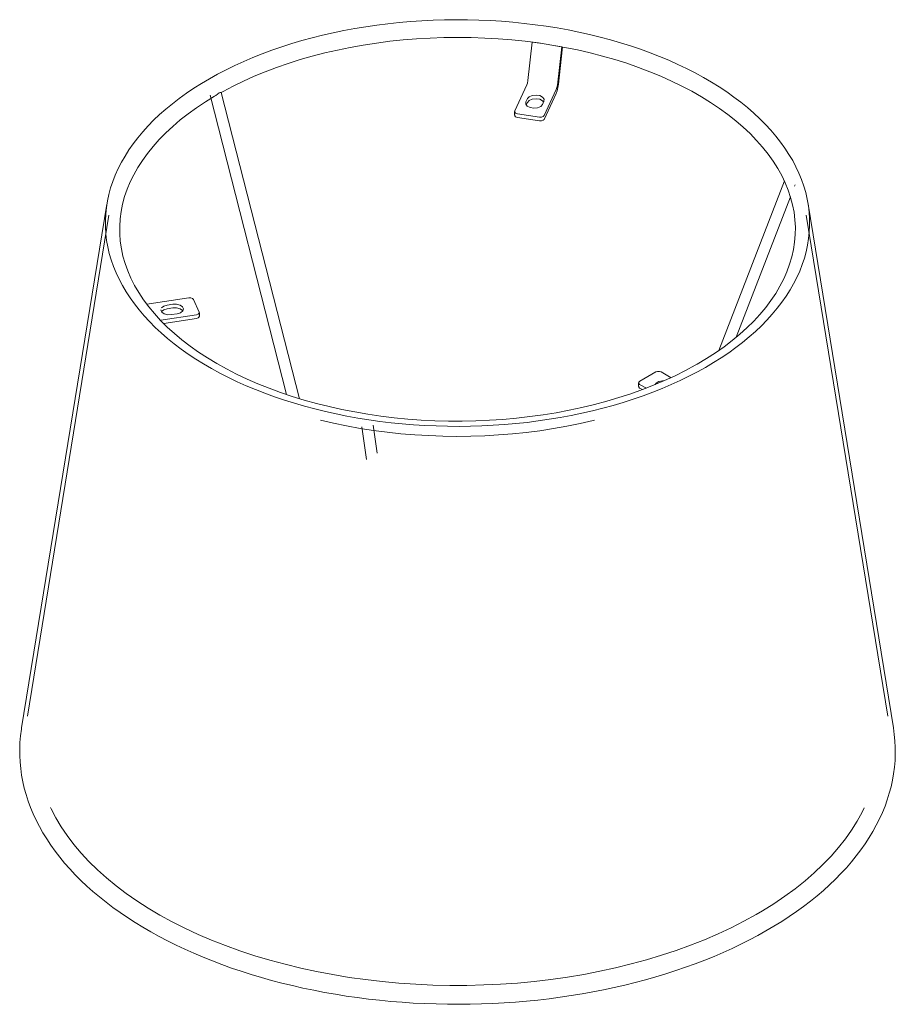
# Model space of a CAD drawing. Header units: millimetres. Extents: x 6329 to 7316, y -4076 to 6659.
# Tile 1 of 3: x 7086 to 7316, y -4076 to -3818. Entities that reach past the tile are written whole.
import ezdxf

# ---------------------------------------------------------------- set-up
doc = ezdxf.new("R2010")
doc.units = ezdxf.units.MM
doc.layers.add('Luminarias', color=7, linetype='Continuous', lineweight=20)

# ---------------------------------------------------------------- blocks, each defined once
blk = doc.blocks.new('20310 - 20310 SAVOY White shade wall lamp-409439-Isometrico 2 PDF')
at = {"layer": 'Luminarias', "lineweight": 9}
for p, q in [((-2413.55, -3833.81), (-2412.42, -3823.74)), ((-2412.42, -3823.74), (-2409.85, -3824.1)), ((-2407.27, -3824.5), (-2404.7, -3824.95)), ((-2404.7, -3824.95), (-2405.83, -3835.02)), ((-2405.53, -3834.76), (-2404.45, -3825)), ((-2417.05, -3841.82), (-2413.83, -3834.99)), ((-2497.04, -3837.67), (-2476.97, -3916.3)), ((-2473.6, -3917.39), (-2494.13, -3836.93)), ((-2406.11, -3836.21), (-2409.33, -3843.03)), ((-2409.33, -3844.01), (-2406.13, -3837.22)), ((-2414.09, -3839.41), (-2413.7, -3838.58)), ((-2413.99, -3840.18), (-2413.7, -3839.56)), ((-2409.36, -3839.26), (-2409.75, -3840.09)), ((-2417.08, -3841.97), (-2417.08, -3842.95)), ((-2416.35, -3842.53), (-2410.56, -3843.44)), ((-2410.56, -3844.42), (-2416.35, -3843.51)), ((-2346.19, -3860.17), (-2363.44, -3904.73)), ((-2346.11, -3860.39), (-2346.1, -3860.42)), ((-2343.51, -3861.55), (-2343.39, -3861.25)), ((-2358.88, -3901.26), (-2344.59, -3864.35)), ((-2524.16, -3866.25), (-2546.56, -4003.83)), ((-2317.57, -4003.83), (-2339.97, -3866.25)), ((-2523.63, -3869.2), (-2545.05, -4000.77)), ((-2319.08, -4000.77), (-2340.5, -3869.2)), ((-2513.69, -3892.56), (-2502.65, -3890.88)), ((-2499.9, -3894.64), (-2501.43, -3891.29)), ((-2506.85, -3892.56), (-2508.3, -3892.78)), ((-2508.3, -3893.76), (-2506.85, -3893.54)), ((-2500.61, -3895.35), (-2510.02, -3896.78)), ((-2500.61, -3896.33), (-2509.19, -3897.63)), ((-2505.7, -3895.08), (-2507.15, -3895.3)), ((-2499.86, -3895.77), (-2499.86, -3894.79)), ((-2379.95, -3910.36), (-2384.21, -3912.8)), ((-2378.54, -3910.36), (-2375.96, -3911.86)), ((-2384.51, -3913.21), (-2384.51, -3914.19)), ((-2382.46, -3914.64), (-2384.22, -3913.62)), ((-2384.22, -3914.6), (-2383.5, -3915.01)), ((-2457.19, -3924.78), (-2455.94, -3933.37)), ((-2453.15, -3931.72), (-2454.22, -3924.35))]:
    blk.add_line(p, q, dxfattribs=at)
for points in [[(-2497.23, -3833.34, 0), (-2495.07, -3832.14, 0), (-2492.85, -3830.99, 0), (-2490.56, -3829.87, 0), (-2488.2, -3828.8, 0), (-2485.79, -3827.77, 0), (-2483.33, -3826.79, 0), (-2480.81, -3825.85, 0), (-2478.24, -3824.97, 0), (-2475.62, -3824.13, 0), (-2472.95, -3823.34, 0), (-2470.24, -3822.6, 0), (-2467.49, -3821.91, 0), (-2464.71, -3821.27, 0), (-2461.89, -3820.69, 0), (-2459.04, -3820.16, 0), (-2456.16, -3819.68, 0), (-2453.25, -3819.26, 0), (-2450.33, -3818.89, 0), (-2447.38, -3818.58, 0), (-2444.42, -3818.32, 0), (-2441.44, -3818.11, 0), (-2438.46, -3817.97, 0), (-2435.47, -3817.87, 0), (-2432.47, -3817.84, 0), (-2429.48, -3817.86, 0), (-2426.49, -3817.94, 0), (-2423.5, -3818.07, 0), (-2420.52, -3818.26, 0), (-2417.55, -3818.5, 0), (-2414.6, -3818.8, 0), (-2411.67, -3819.15, 0), (-2408.76, -3819.56, 0), (-2405.87, -3820.02, 0), (-2403.01, -3820.54, 0), (-2400.19, -3821.11, 0), (-2397.39, -3821.73, 0), (-2394.63, -3822.41, 0), (-2391.91, -3823.13, 0), (-2389.24, -3823.91, 0), (-2386.6, -3824.73, 0), (-2384.02, -3825.61, 0), (-2381.48, -3826.53, 0), (-2379, -3827.5, 0), (-2376.58, -3828.51, 0), (-2374.21, -3829.57, 0), (-2371.9, -3830.68, 0), (-2369.66, -3831.82, 0), (-2367.48, -3833.01, 0), (-2365.37, -3834.24, 0), (-2363.33, -3835.5, 0), (-2361.36, -3836.81, 0), (-2359.47, -3838.15, 0), (-2357.65, -3839.52, 0), (-2355.91, -3840.93, 0), (-2354.25, -3842.37, 0), (-2352.67, -3843.84, 0), (-2351.18, -3845.34, 0), (-2349.76, -3846.87, 0), (-2348.44, -3848.42, 0), (-2347.2, -3849.99, 0), (-2346.06, -3851.59, 0), (-2345, -3853.21, 0), (-2344.03, -3854.85, 0), (-2343.16, -3856.5, 0), (-2342.38, -3858.17, 0), (-2341.69, -3859.85, 0), (-2341.1, -3861.55, 0), (-2340.61, -3863.25, 0), (-2340.21, -3864.97, 0), (-2339.9, -3866.69, 0), (-2339.69, -3868.41, 0), (-2339.58, -3870.14, 0), (-2339.57, -3871.87, 0), (-2339.66, -3873.6, 0), (-2339.84, -3875.33, 0), (-2340.11, -3877.05, 0), (-2340.49, -3878.77, 0), (-2340.96, -3880.47, 0), (-2341.52, -3882.17, 0), (-2342.18, -3883.86, 0), (-2342.94, -3885.53, 0), (-2343.79, -3887.19, 0), (-2344.73, -3888.83, 0), (-2345.76, -3890.46, 0), (-2346.88, -3892.06, 0), (-2348.09, -3893.64, 0), (-2349.4, -3895.2, 0), (-2350.78, -3896.73, 0), (-2352.25, -3898.24, 0), (-2353.81, -3899.72, 0), (-2355.45, -3901.17, 0), (-2357.17, -3902.58, 0), (-2358.96, -3903.97, 0), (-2360.84, -3905.32, 0), (-2362.79, -3906.63, 0), (-2364.81, -3907.91, 0), (-2366.9, -3909.15, 0)], [(-2369.13, -3908.32, 0), (-2366.66, -3906.85, 0), (-2364.31, -3905.33, 0), (-2362.06, -3903.76, 0), (-2359.93, -3902.14, 0), (-2357.92, -3900.47, 0), (-2356.03, -3898.77, 0), (-2354.26, -3897.02, 0), (-2352.62, -3895.24, 0), (-2351.11, -3893.43, 0), (-2349.73, -3891.59, 0), (-2348.48, -3889.73, 0), (-2347.37, -3887.85, 0), (-2346.39, -3885.94, 0), (-2345.54, -3884.02, 0), (-2344.83, -3882.09, 0), (-2344.26, -3880.15, 0), (-2343.82, -3878.21, 0), (-2343.52, -3876.25, 0), (-2343.35, -3874.3, 0), (-2343.32, -3872.34, 0), (-2343.43, -3870.39, 0), (-2343.67, -3868.43, 0), (-2344.04, -3866.48, 0), (-2344.56, -3864.54, 0), (-2345.2, -3862.6, 0), (-2345.99, -3860.68, 0), (-2346.91, -3858.77, 0), (-2347.96, -3856.88, 0), (-2349.15, -3855, 0), (-2350.47, -3853.15, 0), (-2351.92, -3851.33, 0), (-2353.5, -3849.54, 0), (-2355.21, -3847.77, 0), (-2357.05, -3846.05, 0), (-2359, -3844.37, 0), (-2361.08, -3842.72, 0), (-2363.27, -3841.13, 0), (-2365.58, -3839.58, 0), (-2368, -3838.09, 0), (-2370.52, -3836.65, 0), (-2373.14, -3835.27, 0), (-2375.86, -3833.95, 0), (-2378.67, -3832.69, 0), (-2381.57, -3831.49, 0), (-2384.55, -3830.36, 0), (-2387.61, -3829.3, 0), (-2390.75, -3828.32, 0), (-2393.95, -3827.4, 0), (-2397.21, -3826.56, 0), (-2400.53, -3825.79, 0), (-2403.91, -3825.11, 0), (-2407.32, -3824.49, 0), (-2410.78, -3823.96, 0), (-2414.28, -3823.51, 0), (-2417.8, -3823.14, 0), (-2421.35, -3822.85, 0), (-2424.92, -3822.65, 0), (-2428.49, -3822.52, 0), (-2432.08, -3822.48, 0), (-2435.66, -3822.52, 0), (-2439.24, -3822.65, 0), (-2442.8, -3822.86, 0), (-2446.35, -3823.14, 0), (-2449.87, -3823.52, 0), (-2453.37, -3823.97, 0), (-2456.83, -3824.5, 0), (-2460.25, -3825.11, 0), (-2463.62, -3825.8, 0), (-2466.94, -3826.56, 0), (-2470.2, -3827.41, 0), (-2473.4, -3828.32, 0), (-2476.54, -3829.31, 0), (-2479.6, -3830.37, 0), (-2482.58, -3831.5, 0), (-2485.48, -3832.69, 0), (-2488.29, -3833.95, 0), (-2491.01, -3835.28, 0), (-2493.63, -3836.66, 0), (-2494.13, -3836.94, 0)], [(-2497.23, -3833.34, 0), (-2499.32, -3834.58, 0), (-2501.34, -3835.86, 0), (-2503.29, -3837.17, 0), (-2505.17, -3838.52, 0), (-2506.96, -3839.9, 0), (-2508.68, -3841.32, 0), (-2510.32, -3842.77, 0), (-2511.88, -3844.25, 0), (-2513.35, -3845.75, 0), (-2514.74, -3847.29, 0), (-2516.04, -3848.84, 0), (-2517.25, -3850.43, 0), (-2518.37, -3852.03, 0), (-2519.4, -3853.65, 0), (-2520.34, -3855.29, 0), (-2521.19, -3856.95, 0), (-2521.95, -3858.63, 0), (-2522.61, -3860.31, 0), (-2523.17, -3862.01, 0), (-2523.64, -3863.72, 0), (-2524.02, -3865.44, 0), (-2524.29, -3867.16, 0), (-2524.47, -3868.89, 0), (-2524.56, -3870.61, 0), (-2524.55, -3872.34, 0), (-2524.44, -3874.07, 0), (-2524.23, -3875.8, 0), (-2523.92, -3877.52, 0), (-2523.52, -3879.23, 0), (-2523.03, -3880.94, 0), (-2522.44, -3882.63, 0), (-2521.75, -3884.32, 0), (-2520.97, -3885.99, 0), (-2520.1, -3887.64, 0), (-2519.13, -3889.28, 0), (-2518.07, -3890.9, 0), (-2516.93, -3892.49, 0), (-2515.69, -3894.07, 0), (-2514.37, -3895.62, 0), (-2512.96, -3897.15, 0), (-2511.46, -3898.65, 0), (-2509.88, -3900.12, 0), (-2508.22, -3901.56, 0), (-2506.48, -3902.96, 0), (-2504.66, -3904.34, 0), (-2502.77, -3905.68, 0), (-2500.8, -3906.98, 0), (-2498.76, -3908.25, 0), (-2496.65, -3909.48, 0), (-2494.47, -3910.66, 0), (-2492.23, -3911.81, 0), (-2489.92, -3912.91, 0), (-2487.55, -3913.97, 0), (-2485.13, -3914.99, 0), (-2482.65, -3915.96, 0), (-2480.11, -3916.88, 0), (-2477.53, -3917.75, 0), (-2474.89, -3918.58, 0), (-2472.22, -3919.35, 0), (-2469.5, -3920.08, 0), (-2466.74, -3920.75, 0), (-2463.94, -3921.38, 0), (-2461.12, -3921.95, 0), (-2458.26, -3922.46, 0), (-2455.37, -3922.93, 0), (-2452.46, -3923.33, 0), (-2449.53, -3923.69, 0), (-2446.58, -3923.99, 0), (-2443.61, -3924.23, 0), (-2440.63, -3924.42, 0), (-2437.65, -3924.55, 0), (-2434.65, -3924.63, 0), (-2431.66, -3924.65, 0), (-2428.66, -3924.61, 0), (-2425.67, -3924.52, 0), (-2422.69, -3924.37, 0), (-2419.71, -3924.17, 0), (-2416.75, -3923.91, 0), (-2413.8, -3923.6, 0), (-2410.88, -3923.23, 0), (-2407.97, -3922.8, 0), (-2405.09, -3922.33, 0), (-2402.24, -3921.8, 0), (-2399.42, -3921.21, 0), (-2396.64, -3920.58, 0), (-2393.89, -3919.89, 0), (-2391.18, -3919.15, 0), (-2388.51, -3918.36, 0), (-2385.89, -3917.52, 0), (-2383.32, -3916.63, 0), (-2380.8, -3915.7, 0), (-2378.34, -3914.72, 0), (-2375.93, -3913.69, 0), (-2373.57, -3912.62, 0), (-2371.29, -3911.5, 0), (-2369.06, -3910.34, 0), (-2366.9, -3909.15, 0)], [(-2413.55, -3833.81, 0), (-2413.66, -3834.48, 0), (-2413.83, -3834.99, 0)], [(-2406.13, -3837.22, 0), (-2405.89, -3836.56, 0), (-2405.68, -3835.69, 0), (-2405.53, -3834.76, 0)], [(-2405.83, -3835.02, 0), (-2405.94, -3835.69, 0), (-2406.11, -3836.21, 0)], [(-2494.69, -3837.07, 0), (-2495.11, -3837.37, 0), (-2495.53, -3837.71, 0), (-2495.85, -3837.92, 0)], [(-2494.69, -3837.07, 0), (-2494.44, -3836.96, 0), (-2494.26, -3836.92, 0)], [(-2494.26, -3836.92, 0), (-2494.14, -3836.93, 0), (-2494.15, -3836.94, 0)], [(-2413.7, -3838.58, 0), (-2413.23, -3838.07, 0), (-2412.42, -3837.72, 0), (-2411.44, -3837.62, 0), (-2410.47, -3837.77, 0), (-2409.71, -3838.15, 0), (-2409.32, -3838.68, 0), (-2409.36, -3839.26, 0)], [(-2495.85, -3837.92, 0), (-2498.28, -3839.41, 0), (-2500.59, -3840.95, 0), (-2502.8, -3842.54, 0), (-2504.89, -3844.17, 0), (-2506.86, -3845.85, 0), (-2508.71, -3847.57, 0), (-2510.44, -3849.33, 0), (-2512.03, -3851.12, 0), (-2513.5, -3852.94, 0), (-2514.84, -3854.79, 0), (-2516.04, -3856.66, 0), (-2517.11, -3858.55, 0), (-2518.04, -3860.46, 0), (-2518.84, -3862.38, 0), (-2519.51, -3864.31, 0), (-2520.03, -3866.26, 0), (-2520.43, -3868.21, 0), (-2520.68, -3870.16, 0), (-2520.8, -3872.12, 0), (-2520.79, -3874.07, 0), (-2520.64, -3876.03, 0), (-2520.35, -3877.98, 0), (-2519.93, -3879.93, 0), (-2519.37, -3881.87, 0), (-2518.68, -3883.8, 0), (-2517.85, -3885.72, 0), (-2516.88, -3887.63, 0), (-2515.78, -3889.51, 0), (-2514.55, -3891.38, 0), (-2513.18, -3893.22, 0), (-2511.69, -3895.03, 0), (-2510.06, -3896.82, 0), (-2508.31, -3898.57, 0), (-2506.43, -3900.28, 0), (-2504.44, -3901.95, 0), (-2502.32, -3903.57, 0), (-2500.09, -3905.15, 0), (-2497.74, -3906.68, 0), (-2495.29, -3908.16, 0), (-2492.74, -3909.58, 0), (-2490.08, -3910.94, 0), (-2487.33, -3912.24, 0), (-2484.49, -3913.48, 0), (-2481.56, -3914.65, 0), (-2478.55, -3915.76, 0), (-2475.47, -3916.79, 0), (-2472.31, -3917.75, 0), (-2469.09, -3918.64, 0), (-2465.8, -3919.46, 0), (-2462.46, -3920.2, 0), (-2459.07, -3920.86, 0), (-2455.64, -3921.45, 0), (-2452.17, -3921.95, 0), (-2448.66, -3922.37, 0), (-2445.13, -3922.72, 0), (-2441.57, -3922.98, 0), (-2438, -3923.16, 0), (-2434.42, -3923.25, 0), (-2430.84, -3923.26, 0), (-2427.26, -3923.19, 0), (-2423.69, -3923.04, 0), (-2420.13, -3922.81, 0), (-2416.59, -3922.49, 0), (-2413.07, -3922.09, 0), (-2409.59, -3921.61, 0), (-2406.14, -3921.06, 0), (-2402.74, -3920.42, 0), (-2399.38, -3919.7, 0), (-2396.08, -3918.91, 0), (-2392.84, -3918.04, 0), (-2389.66, -3917.1, 0), (-2386.55, -3916.09, 0), (-2383.51, -3915.01, 0), (-2380.56, -3913.86, 0), (-2377.69, -3912.64, 0), (-2374.91, -3911.36, 0), (-2372.22, -3910.02, 0), (-2369.64, -3908.61, 0), (-2369.13, -3908.32, 0)], [(-2409.75, -3840.09, 0), (-2410.22, -3840.6, 0), (-2411.03, -3840.95, 0), (-2412.02, -3841.05, 0), (-2412.98, -3840.9, 0), (-2413.74, -3840.52, 0), (-2414.14, -3839.99, 0), (-2414.09, -3839.41, 0)], [(-2413.7, -3839.56, 0), (-2413.23, -3839.05, 0), (-2412.42, -3838.7, 0), (-2411.44, -3838.6, 0), (-2410.47, -3838.75, 0), (-2409.71, -3839.13, 0), (-2409.41, -3839.46, 0)], [(-2417.05, -3841.82, 0), (-2417.05, -3842.12, 0), (-2416.79, -3842.38, 0), (-2416.35, -3842.53, 0)], [(-2417.05, -3842.81, 0), (-2417.05, -3843.1, 0), (-2416.79, -3843.36, 0), (-2416.35, -3843.51, 0)], [(-2410.56, -3843.44, 0), (-2410.04, -3843.44, 0), (-2409.59, -3843.29, 0), (-2409.33, -3843.03, 0)], [(-2410.56, -3844.42, 0), (-2410.04, -3844.42, 0), (-2409.59, -3844.27, 0), (-2409.33, -3844.01, 0)], [(-2501.43, -3891.29, 0), (-2501.68, -3891.03, 0), (-2502.13, -3890.88, 0), (-2502.65, -3890.88, 0)], [(-2507.15, -3895.3, 0), (-2508.15, -3895.32, 0), (-2509.07, -3895.08, 0), (-2509.72, -3894.64, 0), (-2509.97, -3894.08, 0), (-2509.97, -3894.04, 0)], [(-2509.78, -3893.52, 0), (-2509.18, -3893.05, 0), (-2508.3, -3892.78, 0)], [(-2508.3, -3893.76, 0), (-2509.18, -3894.03, 0), (-2509.78, -3894.5, 0)], [(-2505.7, -3895.08, 0), (-2504.81, -3894.81, 0), (-2504.21, -3894.34, 0), (-2504.02, -3893.78, 0), (-2504.28, -3893.22, 0), (-2504.93, -3892.78, 0), (-2505.84, -3892.54, 0), (-2506.85, -3892.56, 0)], [(-2506.85, -3893.54, 0), (-2505.84, -3893.52, 0), (-2504.93, -3893.76, 0), (-2504.28, -3894.2, 0), (-2504.17, -3894.34, 0)], [(-2500.61, -3895.35, 0), (-2500.16, -3895.2, 0), (-2499.9, -3894.94, 0), (-2499.9, -3894.64, 0)], [(-2499.9, -3895.62, 0), (-2499.9, -3895.92, 0), (-2500.16, -3896.18, 0), (-2500.61, -3896.33, 0)], [(-2377.86, -3912.66, 0), (-2378.24, -3912.67, 0), (-2379.19, -3912.86, 0), (-2379.9, -3913.26, 0), (-2380.19, -3913.65, 0)], [(-2379.95, -3910.36, 0), (-2379.5, -3910.21, 0), (-2378.99, -3910.21, 0), (-2378.54, -3910.36, 0)], [(-2384.48, -3914.05, 0), (-2384.47, -3914.34, 0), (-2384.22, -3914.6, 0)], [(-2384.22, -3913.62, 0), (-2384.47, -3913.36, 0), (-2384.47, -3913.06, 0), (-2384.21, -3912.8, 0)], [(-2468.06, -3923.03, 0), (-2464.65, -3923.82, 0), (-2461.18, -3924.54, 0), (-2457.66, -3925.17, 0), (-2454.11, -3925.72, 0), (-2450.52, -3926.19, 0), (-2446.91, -3926.57, 0), (-2443.27, -3926.87, 0), (-2439.61, -3927.09, 0), (-2435.94, -3927.22, 0), (-2432.27, -3927.27, 0), (-2428.59, -3927.23, 0), (-2424.92, -3927.11, 0), (-2421.26, -3926.9, 0), (-2417.62, -3926.61, 0), (-2414, -3926.23, 0), (-2410.41, -3925.78, 0), (-2406.85, -3925.23, 0), (-2403.33, -3924.61, 0), (-2399.86, -3923.91, 0), (-2396.44, -3923.12, 0), (-2396.07, -3923.03, 0)], [(-2546.56, -4003.83, 0), (-2546.62, -4004.21, 0), (-2546.84, -4005.93, 0), (-2546.99, -4007.65, 0), (-2547.06, -4009.37, 0), (-2547.05, -4011.1, 0), (-2546.96, -4012.82, 0), (-2546.8, -4014.54, 0), (-2546.56, -4016.26, 0), (-2546.24, -4017.97, 0), (-2545.85, -4019.68, 0), (-2545.38, -4021.38, 0), (-2544.83, -4023.08, 0), (-2544.2, -4024.76, 0), (-2543.51, -4026.44, 0), (-2542.73, -4028.1, 0), (-2541.88, -4029.76, 0), (-2540.96, -4031.4, 0), (-2539.96, -4033.02, 0), (-2538.89, -4034.63, 0), (-2537.75, -4036.22, 0), (-2536.54, -4037.8, 0), (-2535.26, -4039.36, 0), (-2533.9, -4040.89, 0), (-2532.48, -4042.41, 0), (-2530.99, -4043.9, 0), (-2529.44, -4045.37, 0), (-2527.82, -4046.82, 0), (-2526.13, -4048.24, 0), (-2524.38, -4049.64, 0), (-2522.57, -4051.01, 0), (-2520.7, -4052.35, 0), (-2518.76, -4053.67, 0), (-2516.77, -4054.95, 0), (-2514.73, -4056.21, 0), (-2512.62, -4057.43, 0), (-2510.46, -4058.62, 0), (-2508.25, -4059.78, 0), (-2505.99, -4060.91, 0), (-2503.68, -4062, 0), (-2501.32, -4063.05, 0), (-2498.91, -4064.07, 0), (-2496.46, -4065.06, 0), (-2493.97, -4066, 0), (-2491.43, -4066.91, 0), (-2488.85, -4067.78, 0), (-2486.24, -4068.61, 0), (-2483.59, -4069.41, 0), (-2480.9, -4070.16, 0), (-2478.18, -4070.87, 0), (-2475.43, -4071.54, 0), (-2472.65, -4072.17, 0), (-2469.84, -4072.76, 0), (-2467.01, -4073.3, 0), (-2464.15, -4073.81, 0), (-2461.28, -4074.27, 0), (-2458.38, -4074.68, 0), (-2455.46, -4075.05, 0), (-2452.53, -4075.38, 0), (-2449.59, -4075.67, 0), (-2446.63, -4075.91, 0), (-2443.67, -4076.1, 0), (-2440.69, -4076.26, 0), (-2437.71, -4076.36, 0), (-2434.73, -4076.43, 0), (-2431.74, -4076.44, 0), (-2428.76, -4076.42, 0), (-2425.77, -4076.34, 0), (-2422.79, -4076.23, 0), (-2419.82, -4076.07, 0), (-2416.86, -4075.86, 0), (-2413.9, -4075.61, 0), (-2410.96, -4075.32, 0), (-2408.03, -4074.98, 0), (-2405.12, -4074.6, 0), (-2402.23, -4074.17, 0), (-2399.36, -4073.7, 0), (-2396.5, -4073.19, 0), (-2393.68, -4072.63, 0), (-2390.88, -4072.04, 0), (-2388.1, -4071.4, 0), (-2385.36, -4070.72, 0), (-2382.65, -4070, 0), (-2379.97, -4069.24, 0), (-2377.32, -4068.44, 0), (-2374.72, -4067.6, 0), (-2372.15, -4066.72, 0), (-2369.62, -4065.8, 0), (-2367.13, -4064.85, 0), (-2364.69, -4063.86, 0), (-2362.3, -4062.83, 0), (-2359.95, -4061.76, 0), (-2357.64, -4060.67, 0), (-2355.39, -4059.53, 0), (-2353.19, -4058.37, 0), (-2351.05, -4057.17, 0)], [(-2351.05, -4057.17, 0), (-2348.96, -4055.94, 0), (-2346.92, -4054.68, 0), (-2344.94, -4053.39, 0), (-2343.02, -4052.07, 0), (-2341.16, -4050.72, 0), (-2339.37, -4049.34, 0), (-2337.63, -4047.94, 0), (-2335.96, -4046.51, 0), (-2334.35, -4045.06, 0), (-2332.81, -4043.58, 0), (-2331.34, -4042.08, 0), (-2329.93, -4040.56, 0), (-2328.59, -4039.02, 0), (-2327.32, -4037.46, 0), (-2326.13, -4035.88, 0), (-2325, -4034.28, 0), (-2323.95, -4032.67, 0), (-2322.97, -4031.04, 0), (-2322.06, -4029.4, 0), (-2321.23, -4027.75, 0), (-2320.47, -4026.08, 0), (-2319.78, -4024.4, 0), (-2319.18, -4022.71, 0), (-2318.65, -4021.02, 0), (-2318.19, -4019.31, 0), (-2317.81, -4017.6, 0), (-2317.51, -4015.89, 0), (-2317.29, -4014.17, 0), (-2317.14, -4012.45, 0), (-2317.07, -4010.72, 0), (-2317.08, -4009, 0), (-2317.17, -4007.28, 0), (-2317.33, -4005.56, 0), (-2317.57, -4003.84, 0), (-2317.57, -4003.83, 0)], [(-2353.65, -4052.87, 0), (-2356.85, -4054.63, 0), (-2360.18, -4056.32, 0), (-2363.62, -4057.93, 0), (-2367.18, -4059.47, 0), (-2370.84, -4060.92, 0), (-2374.6, -4062.29, 0), (-2378.46, -4063.57, 0), (-2382.4, -4064.76, 0), (-2386.43, -4065.85, 0), (-2390.53, -4066.86, 0), (-2394.7, -4067.77, 0), (-2398.92, -4068.58, 0), (-2403.21, -4069.3, 0), (-2407.54, -4069.92, 0), (-2411.91, -4070.43, 0), (-2416.31, -4070.85, 0), (-2420.74, -4071.16, 0), (-2425.18, -4071.37, 0), (-2429.64, -4071.48, 0), (-2434.1, -4071.48, 0), (-2438.56, -4071.38, 0), (-2443.01, -4071.18, 0), (-2447.44, -4070.88, 0), (-2451.85, -4070.47, 0), (-2456.22, -4069.96, 0), (-2460.55, -4069.36, 0), (-2464.84, -4068.65, 0), (-2469.07, -4067.84, 0), (-2473.25, -4066.94, 0), (-2477.35, -4065.94, 0), (-2481.38, -4064.85, 0), (-2485.34, -4063.67, 0), (-2489.2, -4062.4, 0), (-2492.97, -4061.04, 0), (-2496.64, -4059.59, 0), (-2500.21, -4058.07, 0), (-2503.66, -4056.46, 0), (-2507, -4054.78, 0), (-2510.21, -4053.02, 0), (-2513.3, -4051.19, 0), (-2516.25, -4049.3, 0), (-2519.07, -4047.34, 0), (-2521.74, -4045.32, 0), (-2524.27, -4043.24, 0), (-2526.64, -4041.11, 0), (-2528.87, -4038.93, 0), (-2530.93, -4036.71, 0), (-2532.84, -4034.44, 0), (-2534.59, -4032.14, 0), (-2536.17, -4029.81, 0), (-2537.58, -4027.45, 0), (-2538.82, -4025.06, 0), (-2538.97, -4024.72, 0)], [(-2325.22, -4024.84, 0), (-2325.75, -4025.96, 0), (-2327.06, -4028.33, 0), (-2328.54, -4030.69, 0), (-2330.18, -4033.01, 0), (-2331.98, -4035.3, 0), (-2333.95, -4037.54, 0), (-2336.08, -4039.75, 0), (-2338.36, -4041.91, 0), (-2340.79, -4044.02, 0), (-2343.37, -4046.08, 0), (-2346.1, -4048.08, 0), (-2348.97, -4050.01, 0), (-2351.97, -4051.88, 0), (-2353.65, -4052.87, 0)]]:
    blk.add_polyline3d(points, dxfattribs=at)

msp = doc.modelspace()

# ---------------------------------------------------------------- block references
at = {"layer": 'Luminarias', "lineweight": 9}
msp.add_blockref('20310 - 20310 SAVOY White shade wall lamp-409439-Isometrico 2 PDF', (9633.17, 0), dxfattribs=at)

doc.saveas('drawing.dxf')
